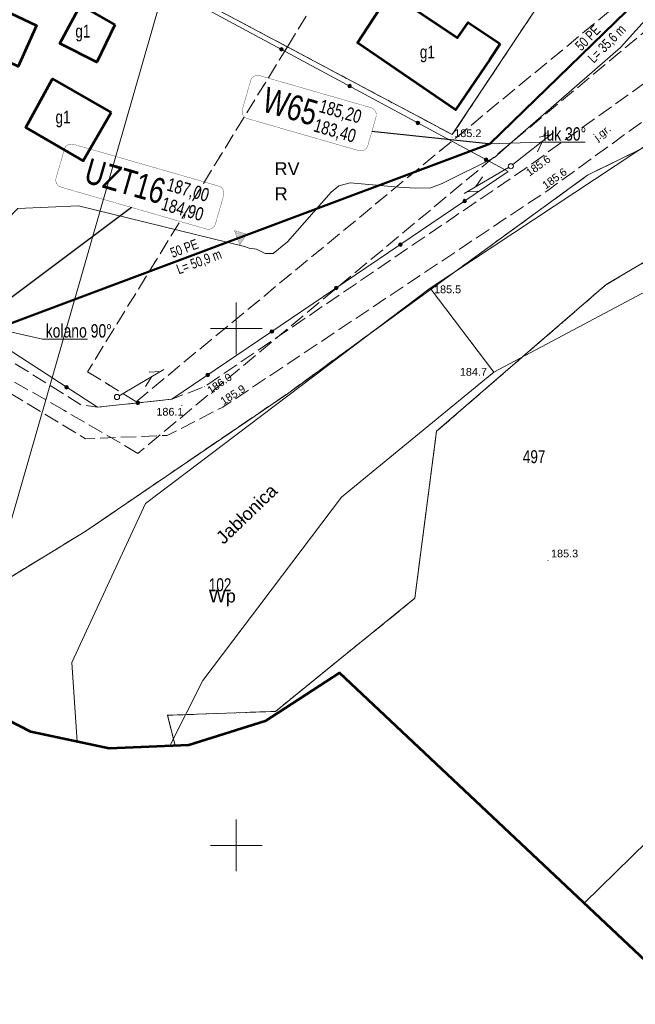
# Model space of a CAD drawing. Header units: metres. Extents: x 7482748 to 7484637, y 5684406 to 5687014.
# Tile 39 of 180: x 7483079 to 7483139, y 5685435 to 5685530. Entities that reach past the tile are written whole.
import ezdxf
from ezdxf.enums import TextEntityAlignment as Align
from ezdxf.lldxf.tags import DXFTag

# ---------------------------------------------------------------- set-up
doc = ezdxf.new("R2010")
doc.units = ezdxf.units.M
doc.header["$MEASUREMENT"] = 0
for name, pattern in [('1', [1.5, 1, -0.5]), ('KTJZ01_500', [2, 1.5, -0.5]), ('l217_500', [2, 1.5, -0.5]), ('l218_500', [1, 0.5, -0.5])]:
    doc.linetypes.add(name, pattern=pattern)
for name, color, linetype, lineweight in [('.domiar', 250, 'Continuous', 9), ('.ks tłoczny', 104, 'Continuous', 50), ('_Dzialki', 7, 'Continuous', 0), ('_Dzialki_opis', 7, 'Continuous', 0), ('_Kontury', 7, 'Continuous', 0), ('_Kontury_opis', 7, 'Continuous', 0), ('_Podzial_sekcyjny_krzyze', 7, '1', 13), ('_Uzytki', 7, 'Continuous', 0), ('_Uzytki_opis', 7, 'Continuous', 0), ('_Zakres2', 7, 'Continuous', 0), ('EGB_Budynek', 7, 'Continuous', 0), ('EGB_Budynek_opis', 7, 'Continuous', 0), ('GES__SUSM04_01P', 7, 'Continuous', 13), ('KTOK05_01', 7, 'Continuous', 13), ('RTPW01_P', 7, 'Continuous', 0), ('SUPT_L_0', 30, 'Continuous', 13)]:
    doc.layers.add(name, color=color, linetype=linetype, lineweight=lineweight)
doc.layers.add('_ramki_nieplotowane', color=7, linetype='Continuous', lineweight=0, plot=False)
doc.layers.add('GES__SUPW_01_pL', color=5, linetype='Continuous', lineweight=13, true_color=0x0000ff)
doc.layers.add('IS_kanalizacja_sanitarna', color=7, linetype='SOLID', true_color=0x000000)
doc.layers.add('IS_Opisy_działek_Net', color=7, linetype='SOLID', true_color=0x000000)
doc.layers.add('IS_Węzeł_sieci_kanalizacyjnej_-_opisy', color=7, linetype='Continuous')
for name, color, linetype, lineweight, transparency in [('KTJZ01_O', 7, 'KTJZ01_500', 13, 0.5), ('KTJZ01_T', 7, 'Continuous', 13, 0.25), ('RTPW01_G', 7, 'Continuous', 13, 0.25)]:
    doc.layers.add(name, color=color, linetype=linetype, lineweight=lineweight, transparency=transparency)
doc.layers.add('PTWP02_O', color=7, linetype='Continuous', lineweight=13, true_color=0x59d9ff, transparency=0.5)
doc.layers.add('PTWP02_T', color=7, linetype='Continuous', lineweight=30, true_color=0x59d9ff, transparency=0.25)
doc.styles.get("Standard").update_dxf_attribs({"font": 'simplex.shx', "width": 0.75})
doc.styles.add('STYL_ARIAL', font='simplex.shx', dxfattribs={"width": 0.75, "oblique": 0.1})
doc.styles.add('Style-Arial', font='arial.ttf')
tags = doc.linetypes.add('SOLID', pattern=[10, 10, 0]).pattern_tags.tags
tags[6:7] = [DXFTag(74, 4), DXFTag(75, 0), DXFTag(340, '0'), DXFTag(46, 0.0), DXFTag(50, 0.0), DXFTag(44, 0.0), DXFTag(45, 0.0)]
tags[4:5] = [DXFTag(74, 4), DXFTag(75, 0), DXFTag(340, '0'), DXFTag(46, 0.0), DXFTag(50, 0.0), DXFTag(44, 0.0), DXFTag(45, 0.0)]

# ---------------------------------------------------------------- blocks, each defined once
blk = doc.blocks.new('SUSM04_01')
at = {"layer": 'GES__SUSM04_01P', "linetype": 'Continuous', "lineweight": 13}
blk.add_circle((0, 0), 0.25, dxfattribs=at)
blk = doc.blocks.new('RTPW01')
at = {"layer": 'RTPW01_P', "linetype": 'Continuous', "lineweight": 0}
h = blk.add_hatch(color=256, dxfattribs=at)
edge = h.paths.add_edge_path()
edge.add_arc((0, 0), 0.045, 0, 360)
blk = doc.blocks.new('RTPW01_2')
at = {"layer": 'RTPW01_P', "linetype": 'Continuous', "lineweight": 0}
h = blk.add_hatch(color=256, dxfattribs=at)
edge = h.paths.add_edge_path()
edge.add_arc((0, 0), 0.045, 0, 360)

msp = doc.modelspace()

# ---------------------------------------------------------------- hatches: boundary and pattern name
at = {"layer": 'IS_kanalizacja_sanitarna', "linetype": 'Continuous', "ltscale": 0.01}
msp.add_hatch(color=256, dxfattribs=at).paths.add_polyline_path([(7483101.01284, 5685509.12801), (7483099.81338, 5685509.47984), (7483100.33924, 5685508.07504)])
at = {"layer": 'KTOK05_01', "linetype": 'Continuous', "lineweight": 13}
h = msp.add_hatch(color=256, dxfattribs=at)
edge = h.paths.add_edge_path()
edge.add_arc((7483104.37251, 5685527.00177), 0.175, 0, 360)
h = msp.add_hatch(color=256, dxfattribs=at)
edge = h.paths.add_edge_path()
edge.add_arc((7483110.97294, 5685523.44027), 0.175, 0, 360)
h = msp.add_hatch(color=256, dxfattribs=at)
edge = h.paths.add_edge_path()
edge.add_arc((7483117.57337, 5685519.87877), 0.175, 0, 360)
h = msp.add_hatch(color=256, dxfattribs=at)
edge = h.paths.add_edge_path()
edge.add_arc((7483124.1738, 5685516.31727), 0.175, 0, 360)
h = msp.add_hatch(color=256, dxfattribs=at)
edge = h.paths.add_edge_path()
edge.add_arc((7483122.08925, 5685512.32098), 0.175, 0, 360)
h = msp.add_hatch(color=256, dxfattribs=at)
edge = h.paths.add_edge_path()
edge.add_arc((7483115.87752, 5685508.11808), 0.175, 0, 360)
h = msp.add_hatch(color=256, dxfattribs=at)
edge = h.paths.add_edge_path()
edge.add_arc((7483109.66578, 5685503.91518), 0.175, 0, 360)
h = msp.add_hatch(color=256, dxfattribs=at)
edge = h.paths.add_edge_path()
edge.add_arc((7483103.45405, 5685499.71229), 0.175, 0, 360)
h = msp.add_hatch(color=256, dxfattribs=at)
edge = h.paths.add_edge_path()
edge.add_arc((7483097.24231, 5685495.50939), 0.175, 0, 360)
h = msp.add_hatch(color=256, dxfattribs=at)
edge = h.paths.add_edge_path()
edge.add_arc((7483083.57723, 5685494.3151), 0.175, 0, 360)
h = msp.add_hatch(color=256, dxfattribs=at)
edge = h.paths.add_edge_path()
edge.add_arc((7483090.48163, 5685492.80425), 0.175, 0, 360)

# ---------------------------------------------------------------- linework, layer by layer
at = {"layer": '.domiar', "linetype": 'Continuous'}
for points in [[(7483124.51511, 5685517.8479), (7483129.41338, 5685518.02553), (7483129.41338, 5685518.02553)], [(7483133.75845, 5685518.02553), (7483129.41338, 5685518.02553)], [(7483076.84039, 5685499.96672), (7483081.26919, 5685498.97828), (7483081.26919, 5685498.97828)], [(7483085.61426, 5685498.97828), (7483081.26919, 5685498.97828)]]:
    msp.add_lwpolyline(points, dxfattribs=at)
at = {"layer": '.ks tłoczny', "linetype": 'Continuous'}
msp.add_lwpolyline([(7483141.08035, 5685533.93474), (7483141.08035, 5685533.93474), (7483124.51511, 5685517.8479), (7483124.51511, 5685517.8479), (7483076.83124, 5685500.00001), (7483076.83124, 5685500.00001), (7483076.83124, 5685500.00001)], dxfattribs=at)
at = {"layer": '_Dzialki', "color": 96, "linetype": 'Continuous', "true_color": 0x008000, "flags": 128}
for points in [[(7483143.61, 5685552.92), (7483120.9, 5685518.75)], [(7483120.9, 5685518.75), (7483063.18, 5685549.44)], [(7483154.17, 5685524.72), (7483133.99, 5685514.83)], [(7483133.99, 5685514.83), (7483104.94, 5685493.69)], [(7483135.77, 5685504.24), (7483150.95, 5685513.17)], [(7483119.38, 5685490.06), (7483135.77, 5685504.24)], [(7483104.94, 5685493.69), (7483085.39, 5685480.37)], [(7483117.27, 5685473.9), (7483119.38, 5685490.06)], [(7483085.39, 5685480.37), (7483076.53, 5685474.95)], [(7483103.78, 5685462.96), (7483117.27, 5685473.9)], [(7483133.65, 5685444.43), (7483153.56, 5685463.9)], [(7483093.36, 5685462.59), (7483103.78, 5685462.96)], [(7483094.08, 5685459.65), (7483093.36, 5685462.59)]]:
    msp.add_lwpolyline(points, dxfattribs=at)
at = {"layer": '_Kontury', "color": 96, "linetype": 'l217_500', "true_color": 0x008000, "flags": 128}
for points in [[(7483104.94, 5685527.24), (7483130.42, 5685568.64)], [(7483143.61, 5685552.92), (7483120.9, 5685518.75)], [(7483063.18, 5685549.44), (7483104.94, 5685527.24)], [(7483090.31, 5685492.92), (7483152.14, 5685543.93)], [(7483155.67, 5685542.16), (7483090.49, 5685487.92)], [(7483104.94, 5685527.24), (7483085.61, 5685495.81)], [(7483120.9, 5685518.75), (7483104.94, 5685527.24)], [(7483133.99, 5685514.83), (7483154.17, 5685524.72)], [(7483083.32, 5685492.09), (7483040.54, 5685516.55)], [(7483104.94, 5685493.69), (7483133.99, 5685514.83)], [(7483150.95, 5685513.17), (7483135.77, 5685504.24)], [(7483135.77, 5685504.24), (7483119.38, 5685490.06)], [(7483085.61, 5685495.81), (7483090.31, 5685492.92)], [(7483085.39, 5685480.37), (7483104.94, 5685493.69)], [(7483090.49, 5685487.92), (7483083.32, 5685492.09)], [(7483119.38, 5685490.06), (7483117.27, 5685473.9)], [(7483076.53, 5685474.95), (7483085.39, 5685480.37)], [(7483117.27, 5685473.9), (7483103.78, 5685462.96)], [(7483103.78, 5685462.96), (7483093.36, 5685462.59)], [(7483093.36, 5685462.59), (7483094.08, 5685459.65)]]:
    msp.add_lwpolyline(points, dxfattribs=at)
at = {"layer": '_Podzial_sekcyjny_krzyze', "linetype": 'Continuous'}
for p, q in [((7483100, 5685497.5), (7483100, 5685502.5)), ((7483097.5, 5685500), (7483102.5, 5685500)), ((7483100, 5685447.5), (7483100, 5685452.5)), ((7483097.5, 5685450), (7483102.5, 5685450))]:
    msp.add_line(p, q, dxfattribs=at)
at = {"layer": '_ramki_nieplotowane', "color": 3, "linetype": 'Continuous', "lineweight": 0, "flags": 128}
msp.add_lwpolyline([(7482782.62, 5685528.23), (7483068.08, 5685446.2), (7483184.21, 5685850.35), (7482898.76, 5685932.38), (7482782.62, 5685528.23)], close=True, dxfattribs=at)
at = {"layer": '_Uzytki', "color": 96, "linetype": 'l218_500', "true_color": 0x008000, "flags": 128}
for points in [[(7483104.94, 5685527.24), (7483130.42, 5685568.64)], [(7483120.9, 5685518.75), (7483143.61, 5685552.92)], [(7483063.18, 5685549.44), (7483104.94, 5685527.24)], [(7483090.31, 5685492.92), (7483152.14, 5685543.93)], [(7483104.94, 5685527.24), (7483085.61, 5685495.81)], [(7483104.94, 5685527.24), (7483120.9, 5685518.75)], [(7483133.99, 5685514.83), (7483154.17, 5685524.72)], [(7483104.94, 5685493.69), (7483133.99, 5685514.83)], [(7483135.77, 5685504.24), (7483150.95, 5685513.17)], [(7483119.38, 5685490.06), (7483135.77, 5685504.24)], [(7483085.61, 5685495.81), (7483090.31, 5685492.92)], [(7483085.39, 5685480.37), (7483104.94, 5685493.69)], [(7483117.27, 5685473.9), (7483119.38, 5685490.06)], [(7483076.53, 5685474.95), (7483085.39, 5685480.37)], [(7483103.78, 5685462.96), (7483117.27, 5685473.9)], [(7483093.36, 5685462.59), (7483103.78, 5685462.96)], [(7483094.08, 5685459.65), (7483093.36, 5685462.59)]]:
    msp.add_lwpolyline(points, dxfattribs=at)
at = {"layer": '_Zakres2', "color": 250, "linetype": 'Continuous', "lineweight": 53, "flags": 128}
msp.add_lwpolyline([(7483079.94, 5685265.4), (7483148.95, 5685430.02), (7483110, 5685466.7), (7483102.79, 5685462.02), (7483095.42, 5685459.71), (7483087.69, 5685459.36), (7483080.14, 5685460.99), (7483073.25, 5685464.5), (7483067.49, 5685469.66), (7483063.24, 5685476.11), (7483060.78, 5685483.44), (7483060.27, 5685491.15), (7483058.52, 5685496.82), (7483058.52, 5685500.14), (7483008.95, 5685499.28), (7483000.81, 5685495.57), (7482993.16, 5685494.42)], dxfattribs=at)
at = {"layer": 'EGB_Budynek', "color": 7, "linetype": 'Continuous', "lineweight": 53, "flags": 128}
for points in [[(7483074.57, 5685532.19), (7483080.68, 5685529.32), (7483078.9, 5685525.35), (7483072.72, 5685528.31), (7483073.09, 5685529.08), (7483072, 5685529.59), (7483073.14, 5685531.98), (7483074.22, 5685531.47), (7483074.57, 5685532.19)], [(7483125.53, 5685527.52), (7483124.53, 5685526.03), (7483121.2, 5685521.15), (7483111.74, 5685527.62), (7483114.88, 5685532.49), (7483121.41, 5685528.11), (7483122.42, 5685529.6), (7483125.53, 5685527.52)], [(7483088.24, 5685529.36), (7483086.52, 5685525.77), (7483082.94, 5685527.56), (7483084.94, 5685531.26), (7483088.24, 5685529.36)], [(7483087.9, 5685520.9), (7483085.19, 5685516.23), (7483079.64, 5685519.44), (7483082.23, 5685524.13), (7483087.9, 5685520.9)]]:
    msp.add_lwpolyline(points, dxfattribs=at)
at = {"layer": 'GES__SUPW_01_pL', "linetype": 'Continuous', "lineweight": 13, "flags": 128}
msp.add_lwpolyline([(7483154.05, 5685546.52), (7483152.9, 5685544.65), (7483137.18, 5685527.17), (7483127.25, 5685518.54), (7483124.98, 5685516.55), (7483119.91, 5685514.02), (7483118.83, 5685513.6), (7483117.36, 5685513.57), (7483115.72, 5685513.67), (7483111.03, 5685514.08), (7483109.91, 5685513.8), (7483109.18, 5685513.17), (7483104.94, 5685508.39), (7483103.57, 5685507.24), (7483102.8, 5685507.24), (7483101.96, 5685507.66), (7483101.26, 5685507.76), (7483100.81, 5685507.93), (7483084.75, 5685511.87), (7483078.88, 5685511.62), (7483076.64, 5685509.34), (7483074.7, 5685510.74)], dxfattribs=at)
at = {"layer": 'IS_kanalizacja_sanitarna', "linetype": 'Continuous', "ltscale": 0.01, "const_width": 0.02}
msp.add_lwpolyline([(7483101.01284, 5685509.12801), (7483099.81338, 5685509.47984), (7483100.33924, 5685508.07504), (7483101.01284, 5685509.12801)], dxfattribs=at)
at = {"layer": 'IS_Węzeł_sieci_kanalizacyjnej_-_opisy', "color": 18, "linetype": 'SOLID', "ltscale": 0.01, "true_color": 0x000000, "const_width": 0.03}
for points in [[(7483101.08189, 5685520.30051), (7483111.8351, 5685517.2046, 0.414214), (7483112.72619, 5685517.69729), (7483113.523, 5685520.46487, 0.414214), (7483113.0303, 5685521.35597), (7483102.2771, 5685524.45188, 0.414214), (7483101.386, 5685523.95919), (7483100.5892, 5685521.19161, 0.414214), (7483101.08189, 5685520.30051)], [(7483083.06386, 5685513.6626), (7483097.09395, 5685509.62324, 0.414214), (7483097.98505, 5685510.11594), (7483098.78185, 5685512.88352, 0.414214), (7483098.28916, 5685513.77461), (7483084.25906, 5685517.81397, 0.414214), (7483083.36797, 5685517.32128), (7483082.57116, 5685514.55369, 0.414214), (7483083.06386, 5685513.6626)]]:
    msp.add_lwpolyline(points, format="xyb", dxfattribs=at)
at = {"layer": 'IS_Węzeł_sieci_kanalizacyjnej_-_opisy', "color": 18, "linetype": 'SOLID', "ltscale": 0.01, "true_color": 0x000000}
for points in [[(7483113.1246, 5685519.08108), (7483124.38766, 5685517.87804)], [(7483089.85166, 5685511.70835), (7483076.28848, 5685501.53459)]]:
    msp.add_lwpolyline(points, dxfattribs=at)
at = {"layer": 'KTJZ01_O', "linetype": 'KTJZ01_500', "lineweight": 13, "flags": 128}
msp.add_lwpolyline([(7483157.83, 5685554.65), (7483158.22, 5685553.2), (7483159.21, 5685549.81), (7483156.65, 5685543.13), (7483153.68, 5685535.39), (7483147.09, 5685525.65), (7483130.13, 5685513.36), (7483098.7, 5685492.39), (7483093.32, 5685489.66), (7483085.42, 5685489.33), (7483061.97, 5685503.45), (7483062.88, 5685506.46), (7483084.96, 5685492.62), (7483086.56, 5685492.38), (7483093.77, 5685493.16), (7483096.92, 5685494.36), (7483127.92, 5685515.45), (7483145, 5685527.67), (7483151.17, 5685536.94), (7483154.92, 5685546.91), (7483157.83, 5685554.65)], close=True, dxfattribs=at)
at = {"layer": 'KTOK05_01', "linetype": 'Continuous', "lineweight": 13, "flags": 128}
msp.add_lwpolyline([(7483077.36, 5685539.96), (7483090.05, 5685534.73), (7483126.3, 5685515.17), (7483093.77, 5685493.16), (7483086.56, 5685492.38), (7483062.36, 5685508.08), (7483061.06, 5685510.81)], dxfattribs=at)
at = {"layer": 'KTOK05_01', "linetype": 'Continuous', "lineweight": 13}
for centre in [(7483104.37, 5685527), (7483110.97, 5685523.44), (7483117.57, 5685519.88), (7483124.17, 5685516.32), (7483122.09, 5685512.32), (7483115.88, 5685508.12), (7483109.67, 5685503.92), (7483103.45, 5685499.71), (7483097.24, 5685495.51), (7483083.58, 5685494.32), (7483090.48, 5685492.8)]:
    msp.add_circle(centre, 0.175, dxfattribs=at)
at = {"layer": 'PTWP02_O', "linetype": 'Continuous', "lineweight": 13, "flags": 128}
for points in [[(7483193.2, 5685568.17), (7483188.53, 5685559.62), (7483176.99, 5685539.86), (7483175.57, 5685536.14), (7483169.6, 5685534.3), (7483162.33, 5685526.55), (7483148.66, 5685523.66), (7483118.75, 5685503.91), (7483124.91, 5685495.78), (7483151, 5685509.63), (7483165.83, 5685517.48), (7483182.95, 5685526.71), (7483190.73, 5685530.97), (7483191.87, 5685534.27), (7483199.95, 5685564.8)], [(7483093.57, 5685459.63), (7483096.76, 5685465.95), (7483110.18, 5685483.67), (7483124.91, 5685495.78), (7483118.75, 5685503.91), (7483091.23, 5685483.07), (7483084.08, 5685467.69), (7483084.6, 5685460.03)]]:
    msp.add_lwpolyline(points, dxfattribs=at)
at = {"layer": 'SUPT_L_0', "linetype": 'Continuous'}
for p, q in [((7483126.76, 5685515.85), (7483130.68, 5685518.95)), ((7483129.31, 5685518.5), (7483130.4, 5685518.73)), ((7483129.14, 5685517.1), (7483129.62, 5685518.11)), ((7483122.03, 5685513.04), (7483126.34, 5685515.56)), ((7483123.19, 5685513.72), (7483123.81, 5685514.66)), ((7483122.33, 5685513.21), (7483123.45, 5685513.29)), ((7483088.68, 5685493.5), (7483092.99, 5685496.02)), ((7483091.57, 5685495.77), (7483092.69, 5685495.85)), ((7483091.21, 5685494.4), (7483091.83, 5685495.34))]:
    msp.add_line(p, q, dxfattribs=at)

# ---------------------------------------------------------------- block references
at = {"layer": 'GES__SUSM04_01P', "linetype": 'Continuous', "lineweight": 13}
for p in [(7483126.56, 5685515.69), (7483088.46, 5685493.37)]:
    msp.add_blockref('SUSM04_01', p, dxfattribs=at)
at = {"layer": 'RTPW01_P', "linetype": 'Continuous', "lineweight": 0}
for name, p in [('RTPW01', (7483120.87, 5685518.51)), ('RTPW01_2', (7483127.92, 5685515.45)), ('RTPW01_2', (7483130.13, 5685513.36)), ('RTPW01', (7483118.75, 5685503.91)), ('RTPW01', (7483124.91, 5685495.78)), ('RTPW01_2', (7483096.92, 5685494.36)), ('RTPW01', (7483094.73, 5685492.54)), ('RTPW01_2', (7483098.7, 5685492.39)), ('RTPW01', (7483130.15, 5685477.56))]:
    msp.add_blockref(name, p, dxfattribs=at)

# ---------------------------------------------------------------- texts
at = {"layer": '_Dzialki_opis', "color": 96, "true_color": 0x008000, "char_height": 1.25, "attachment_point": 7, "line_spacing_factor": 0.6, "style": 'STYL_ARIAL'}
for s, insert in [('\\fArial|b0|i0|c238238|p39;497', (7483127.72, 5685486.96)), ('\\fArial|b0|i0|c238238|p39;102', (7483097.34, 5685474.57))]:
    msp.add_mtext(s, dxfattribs=dict(at, insert=insert))
at = {"layer": '_Kontury_opis', "color": 96, "linetype": 'Continuous', "lineweight": 13, "true_color": 0x008000, "style": 'Style-Arial'}
msp.add_text('RV', height=1.25, dxfattribs=at).set_placement((7483103.7, 5685514.83))
at = {"layer": '_Uzytki_opis', "color": 96, "linetype": 'Continuous', "lineweight": 13, "true_color": 0x008000, "style": 'Style-Arial'}
for s, p in [('R', (7483103.71, 5685512.41)), ('Wp', (7483097.34, 5685473.5))]:
    msp.add_text(s, height=1.25, dxfattribs=at).set_placement(p)
at = {"layer": 'EGB_Budynek_opis', "color": 7, "char_height": 1.25, "attachment_point": 7, "line_spacing_factor": 0.6, "style": 'STYL_ARIAL'}
for insert in [(7483084.43, 5685527.76), (7483117.76, 5685525.74), (7483082.51, 5685519.45)]:
    msp.add_mtext('\\fArial|b0|i0|c238238|p39;g1', dxfattribs=dict(at, insert=insert))
at = {"layer": 'IS_Opisy_działek_Net', "linetype": 'Continuous', "ltscale": 0.01, "char_height": 0.9648}
for s, insert, attachment_point, rotation in [('{\\fArial|b0|i0|c238|p34;50 PE}', (7483133.38466, 5685526.78112), 7, 45.4385491), ('\\fArial|b0|i0;L= 35,6 m', (7483133.89766, 5685526.27591), 1, 45.4385491), ('{\\fArial|b0|i0|c238|p34;50 PE}', (7483093.8495, 5685506.80337), 7, 20.5385491), ('\\fArial|b0|i0;L= 50,9 m', (7483094.1021, 5685506.12914), 1, 20.5385491)]:
    msp.add_mtext(s, dxfattribs=dict(at, insert=insert, attachment_point=attachment_point, rotation=rotation))
at = {"layer": 'IS_Węzeł_sieci_kanalizacyjnej_-_opisy', "color": 18, "linetype": 'SOLID', "ltscale": 0.01, "true_color": 0x000000, "rotation": 343.9385491}
for s, insert, char_height, attachment_point in [('\\fArial|b0|i0;W65', (7483107.41089, 5685519.54853), 2.448, 9), ('\\fArial|b0|i0;185,20', (7483107.85426, 5685520.72706), 1.2888, 7), ('\\fArial|b0|i0;183,40', (7483107.74072, 5685520.33268), 1.2888, 1), ('\\fArial|b0|i0;UZT16', (7483092.66975, 5685511.96717), 2.448, 9), ('\\fArial|b0|i0;187,00', (7483093.11312, 5685513.14571), 1.2888, 7), ('\\fArial|b0|i0;184,90', (7483092.99957, 5685512.75133), 1.2888, 1)]:
    msp.add_mtext(s, dxfattribs=dict(at, insert=insert, char_height=char_height, attachment_point=attachment_point))
at = {"layer": 'IS_Węzeł_sieci_kanalizacyjnej_-_opisy', "color": 18, "linetype": 'SOLID', "ltscale": 0.01, "true_color": 0x000000, "char_height": 1.2888, "attachment_point": 7}
for s, insert in [('{\\fArial|b0|i0|c238|p34;łuk 30%%D}', (7483129.70678, 5685518.15537)), ('{\\fArial|b0|i0|c238|p34;kolano 90%%D}', (7483081.56258, 5685499.10811))]:
    msp.add_mtext(s, dxfattribs=dict(at, insert=insert))
at = {"layer": 'KTJZ01_T', "linetype": 'Continuous', "lineweight": 13, "style": 'Style-Arial'}
msp.add_text('j.gr.', height=0.75, rotation=37.95, dxfattribs=at).set_placement((7483134.95, 5685518.11))
at = {"layer": 'PTWP02_T', "linetype": 'Continuous', "lineweight": 30, "style": 'Style-Arial'}
msp.add_text('Jabłonica', height=1.25, rotation=43.87, dxfattribs=at).set_placement((7483098.77, 5685479.05))
at = {"layer": 'RTPW01_G', "linetype": 'Continuous', "lineweight": 13, "style": 'Style-Arial'}
for s, p in [('185.2', (7483121.09, 5685518.51)), ('185.5', (7483119.13, 5685503.41)), ('184.7', (7483121.63, 5685495.43)), ('185.3', (7483130.45, 5685477.86))]:
    msp.add_text(s, height=0.75, dxfattribs=at).set_placement(p)
for s, rotation, p in [('185.6', 35.58, (7483128.36, 5685514.68)), ('185.6', 35.93, (7483129.94, 5685513.44)), ('186.0', 34.98, (7483097.52, 5685493.62)), ('185.9', 32.62, (7483098.76, 5685492.57))]:
    msp.add_text(s, height=0.75, rotation=rotation, dxfattribs=at).set_placement(p)
msp.add_text('186.1', height=0.75, dxfattribs=at).set_placement((7483092.27, 5685492.32), align=Align.TOP_LEFT)

doc.saveas('drawing.dxf')
